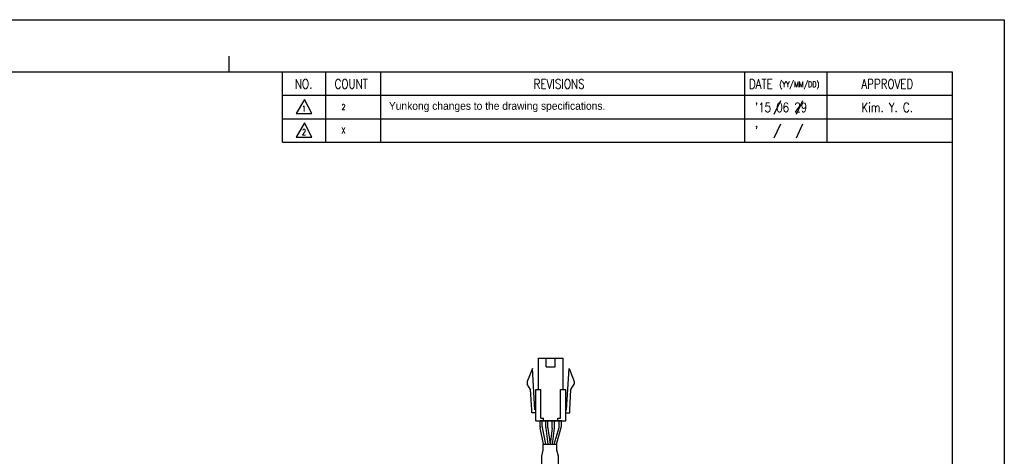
# Model space of a CAD drawing. Header units: millimetres. Extents: x 0 to 297, y 0 to 210.
# Tile 3 of 3: x 108 to 297, y 126 to 210. Entities that reach past the tile are written whole.
import ezdxf

# ---------------------------------------------------------------- set-up
doc = ezdxf.new("R2010")
doc.units = ezdxf.units.MM
doc.layers.add('SHEET', color=1, linetype='Continuous')
doc.styles.add('H', font='txt')
doc.styles.add('SHEET1', font='ROMANS.SHX', dxfattribs={"width": 0.8, "height": 3})

msp = doc.modelspace()

# ---------------------------------------------------------------- linework, layer by layer
at = {"color": 4}
msp.add_line((148.5, 203), (148.5, 200), dxfattribs=at)
for p, q in [((207.7578, 139.1185), (207.7578, 145.1185)), ((209.2828, 143.4185), (209.2828, 145.1185)), ((210.9828, 143.4185), (210.9828, 145.1185)), ((212.5078, 139.1185), (212.5078, 145.1185)), ((206.6328, 143.1185), (205.6328, 140.6185)), ((207.1078, 135.2185), (206.6328, 143.1185)), ((213.1578, 135.2185), (213.6328, 143.1185)), ((213.6328, 143.1185), (214.6328, 140.6185)), ((205.6328, 140.6185), (205.6328, 140.1185)), ((206.2713, 139.1325), (205.6328, 140.1185)), ((213.9942, 139.1325), (214.6328, 140.1185)), ((214.6328, 140.6185), (214.6328, 140.1185)), ((206.5088, 135.1825), (206.2713, 139.1325)), ((207.2578, 133.1185), (207.2578, 139.1185)), ((208.2578, 133.6185), (208.2578, 139.1185)), ((212.0078, 133.6185), (212.0078, 139.1185)), ((213.0078, 133.1185), (213.0078, 139.1185)), ((213.7567, 135.1825), (213.9942, 139.1325)), ((206.5078, 134.6185), (206.5078, 135.2185)), ((213.7578, 134.6185), (213.7578, 135.2185)), ((208.1046, 131.9787), (208.1046, 133.1185)), ((212.1609, 133.1185), (208.1046, 133.1185)), ((208.5046, 132.0193), (208.5046, 133.1185)), ((208.7578, 133.1185), (208.7578, 133.6185)), ((211.5078, 133.1185), (211.5078, 133.6185)), ((211.7609, 132.1148), (211.7609, 133.1185)), ((212.1609, 132.0595), (212.1609, 133.1185)), ((208.7733, 128.6185), (208.125, 131.7777)), ((209.1816, 128.6185), (208.525, 131.8183)), ((210.8138, 128.6185), (211.7233, 131.8434)), ((211.2294, 128.6185), (212.1233, 131.7881))]:
    msp.add_line(p, q)
at = {"color": 0}
for p, q in [((209.1727, 131.8213), (209.1727, 133.1185)), ((209.5727, 131.8478), (209.5727, 133.1185)), ((210.4227, 131.8478), (210.4227, 133.1185)), ((210.8227, 131.8213), (210.8227, 133.1185)), ((209.1814, 131.6895), (209.5896, 128.6185)), ((209.5814, 131.716), (209.9931, 128.6185)), ((210.414, 131.716), (210.0022, 128.6185)), ((210.814, 131.6895), (210.4057, 128.6185)), ((208.7024, 128.6185), (211.302, 128.6185)), ((208.7024, 127.4942), (208.7024, 128.6185)), ((211.302, 127.4942), (211.302, 128.6185)), ((208.3924, 126.3319), (208.7024, 127.4942)), ((211.6122, 126.3312), (211.302, 127.4942)), ((208.3924, 124.1263), (208.3924, 126.3319)), ((211.6122, 124.1263), (211.6122, 126.3312))]:
    msp.add_line(p, q, dxfattribs=at)
at = {"color": 6}
msp.add_lwpolyline([(0, 210), (297, 210), (297, 0), (0, 0)], close=True, dxfattribs=at)
at = {"color": 4}
msp.add_lwpolyline([(10, 200), (287, 200), (287, 10), (10, 10)], close=True, dxfattribs=at)
for points in [[(207.7578, 145.1185), (212.5078, 145.1185)], [(209.2828, 143.4185), (210.9828, 143.4185)], [(207.2578, 139.1185), (208.2578, 139.1185)], [(212.0078, 139.1185), (213.0078, 139.1185)], [(207.2578, 134.6185), (206.5078, 134.6185)], [(207.2578, 134.6185), (206.5078, 134.6185)], [(207.2578, 135.2185), (207.1078, 135.2185)], [(213.0078, 135.2185), (213.1578, 135.2185)], [(213.0078, 134.6185), (213.7578, 134.6185)], [(213.0078, 134.6185), (213.7578, 134.6185)], [(207.2578, 133.1185), (213.0078, 133.1185)], [(208.2578, 133.6185), (208.7578, 133.6185)], [(211.5078, 133.6185), (212.0078, 133.6185)]]:
    msp.add_lwpolyline(points)
for centre, start, end in [((209.5046, 132.0193), 180, 191.595436), ((210.7609, 132.1148), 344.249037, 0), ((211.1609, 132.0595), 344.249037, 0), ((209.1046, 131.9787), 180, 191.595436)]:
    msp.add_arc(centre, 1, start, end)
at = {"color": 0}
for centre, start, end in [((210.1727, 131.8213), 180, 187.571875), ((210.5727, 131.8478), 180, 187.571875), ((209.4227, 131.8478), 352.428125, 0), ((209.8227, 131.8213), 352.428125, 0)]:
    msp.add_arc(centre, 1, start, end, dxfattribs=at)
at = {"layer": 'SHEET', "color": 7}
for q in [(158.75, 200), (287, 186.5)]:
    msp.add_line((158.75, 186.5), q, dxfattribs=at)
at = {"layer": 'SHEET'}
for p, q in [((167, 200), (167, 186.5)), ((177.5, 200), (177.5, 186.5)), ((247.25, 200), (247.25, 186.5)), ((263, 200), (263, 186.5)), ((158.75, 195.5), (287, 195.5)), ((254.1049, 194.4555), (252.8538, 191.7979)), ((258.3681, 194.4514), (257.117, 191.7938)), ((158.75, 191), (287, 191)), ((254.1049, 189.9555), (252.8538, 187.2979)), ((258.3681, 189.9514), (257.117, 187.2938))]:
    msp.add_line(p, q, dxfattribs=at)
at = {"layer": 'SHEET', "color": 1, "linetype": 'Continuous'}
for p, q in [((162.9573, 194.708), (161.3697, 192.0032)), ((164.3685, 192.0032), (162.9573, 194.708)), ((161.3697, 192.0032), (164.3685, 192.0032)), ((162.9573, 190.208), (161.3697, 187.5032)), ((164.3685, 187.5032), (162.9573, 190.208)), ((161.3697, 187.5032), (164.3685, 187.5032))]:
    msp.add_line(p, q, dxfattribs=at)

# ---------------------------------------------------------------- texts
at = {"color": 1, "insert": (177.5, 193.25), "char_height": 1.5, "attachment_point": 4, "style": 'H'}
msp.add_mtext_dynamic_manual_height_columns('{\\fGulim|b0|i0|c129|p50;   Yunkong changes to the drawing specifications.}', width=59.00043, gutter_width=12.5, heights=[0], dxfattribs=at)
at = {"layer": 'SHEET', "style": 'SHEET1', "width": 0.8}
for s, height, p in [('NO.', 1.8, (161.128, 196.7733)), ('COUNT', 1.8, (168.7355, 196.7733)), ('DATE', 1.8, (248.0796, 196.7733)), ('(YY/MM/DD)', 1.125, (253.9419, 197.0429)), ('APPROVED', 1.8, (269.6251, 196.7733)), ('1', 1.125, (162.4882, 192.373)), ('2', 1.125, (170.0593, 192.6937)), ("'15 06 29", 1.8, (249.2479, 192.2816)), ('Kim. Y. C.', 1.8, (269.6273, 192.2816)), ('2', 1.125, (162.4882, 187.873)), ('X', 1.125, (170.0593, 188.1937)), ("'", 1.8, (249.2479, 187.7816))]:
    msp.add_text(s, height=height, dxfattribs=at).set_placement(p)
at = {"layer": 'SHEET', "color": 7, "style": 'SHEET1', "width": 0.8}
msp.add_text('REVISIONS', height=1.8, dxfattribs=at).set_placement((206.859, 196.7733))

doc.saveas('drawing.dxf')
